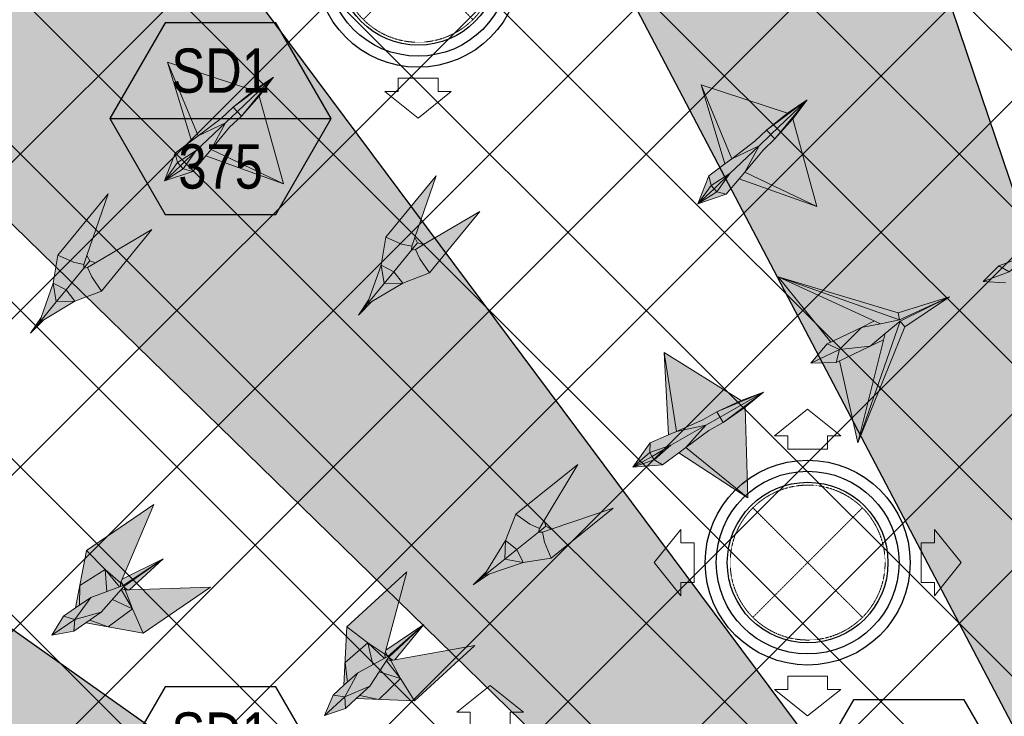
# Model space of a CAD drawing. Header units: millimetres. Extents: x -150 to 72073, y -3152 to 13830.
# Tile 9 of 19: x 7600 to 9825, y 9159 to 10734. Entities that reach past the tile are written whole.
import ezdxf
from ezdxf.enums import TextEntityAlignment as Align

# ---------------------------------------------------------------- set-up
doc = ezdxf.new("R2010")
doc.units = ezdxf.units.MM
doc.linetypes.add('HIDDEN', pattern=[0.375, 0.25, -0.125])
for name, color, linetype, lineweight, true_color in [('A-CEILING-01', 7, 'Continuous', 5, 0xd56ca8), ('A-CEILING-08', 7, 'Continuous', 5, 0xd56ca8), ('ACMV-SA-DUCT', 200, 'Continuous', 20, 0xbf00ff), ('ACMV-SA-FLOW-ARROW', 200, 'Continuous', 20, 0xbf00ff), ('M-MEP-ELLG-LIGHT', 5, 'Continuous', 15, 0x0000ff)]:
    doc.layers.add(name, color=color, linetype=linetype, lineweight=lineweight, true_color=true_color)
doc.layers.add('A-CELING ELEMENT', color=1, linetype='Continuous')
doc.layers.add('Legend', color=7, linetype='Continuous')
doc.layers.add('A-LIGHT', color=1, linetype='Continuous', lineweight=5)
doc.layers.add('ACMV-GRD', color=30, linetype='Continuous', true_color=0xff7f00)
doc.layers.add('RCP LAYOUT', color=9, linetype='Continuous', true_color=0x808080)
doc.styles.add('Arial Narrow', font='ARIALN.TTF')
pattern_1 = [(45, (0, 0), (19.8873782, 72.9203868), [93.75, -18.75, 0, -18.75])]

# ---------------------------------------------------------------- blocks, each defined once
blk = doc.blocks.new('XR-CP-DS$0$ceiling element 01')
at = {"layer": 'A-CELING ELEMENT', "lineweight": 5, "true_color": 0x808080, "transparency": 33554687}
h = blk.add_hatch(dxfattribs=at)
h.set_pattern_fill('ANSI36', color=8, scale=300)
h.set_pattern_definition(pattern_1)
h.paths.add_polyline_path([(-425629.8, -157750.9, -0.039119), (-425655.9, -157707.5), (-427128.8, -158480.5, 0.039269), (-426963.6, -158744.9)])
h.paths.add_polyline_path([(-427216.5, -158526.6, -0.039231), (-427344.4, -158225.6), (-431924, -159775.1), (-429595.3, -159775.1)])
h.paths.add_polyline_path([(-427146.3, -156679.9, 0.039168), (-427262.3, -156968.3), (-425674.3, -157463.1, -0.03857), (-425655.4, -157416.9)])
h.paths.add_polyline_path([(-425704.2, -155604.7, 0.039168), (-426005.5, -155681.4), (-425472.4, -157256.8, -0.03857), (-425424.2, -157244.1)])
edge = h.paths.add_edge_path()
edge.add_line((-430171.7, -151115.1), (-430279.8, -151115.1))
edge.add_line((-430279.8, -151115.1), (-430279.8, -151215.1))
edge.add_line((-430279.8, -151215.1), (-430479.8, -151215.1))
edge.add_line((-430479.8, -151215.1), (-430479.8, -151115.1))
edge.add_line((-430479.8, -151115.1), (-430629.8, -151115.1))
edge.add_line((-430629.8, -151115.1), (-430629.8, -150665.1))
edge.add_line((-430629.8, -150665.1), (-432321.8, -150665.1))
edge.add_line((-432321.8, -150665.1), (-432321.8, -150772.9))
edge.add_line((-432321.8, -150772.9), (-426859.3, -156104.6))
edge.add_arc((-425365.2, -157562.3), 2087.3, 126.7377, 135.7079, ccw=False)
edge.add_line((-426613.8, -155889.5), (-430171.7, -151115.1))
edge = h.paths.add_edge_path()
edge.add_line((-424199.8, -150665.1), (-424199.8, -151115.1))
edge.add_line((-424199.8, -151115.1), (-424349.8, -151115.1))
edge.add_line((-424349.8, -151115.1), (-424349.8, -151215.1))
edge.add_line((-424349.8, -151215.1), (-424444.6, -151215.1))
edge.add_line((-424444.6, -151215.1), (-425069.6, -155496))
edge.add_arc((-425365.2, -157562.3), 2087.3, 72.8718, 81.8578, ccw=False)
edge.add_line((-424750.5, -155567.5), (-423223, -150665.1))
edge.add_line((-423223, -150665.1), (-424199.8, -150665.1))
h.paths.add_polyline_path([(-424567.7, -153182.9), (-424331.7, -153182.9), (-424331.7, -153418.9), (-424567.7, -153418.9)], flags=16)
h = blk.add_hatch(dxfattribs=at)
h.set_pattern_fill('ANSI36', color=8, scale=300)
h.set_pattern_definition(pattern_1)
h.paths.add_polyline_path([(-426846.1, -159033.2, -0.036239), (-427043, -158804), (-428346.2, -159775.1), (-427588, -159775.1)])
h.paths.add_polyline_path([(-427423.6, -157908.4, -0.039197), (-427452.5, -157582.9), (-432321.8, -157641.9), (-432321.8, -158745.1)])
h.paths.add_polyline_path([(-425674.9, -157660.7, -0.038923), (-425686.3, -157611.6), (-427325.9, -157891.7, 0.039228), (-427250.5, -158193.8)])
h.paths.add_polyline_path([(-425560.1, -157303.4, -0.038492), (-425518.1, -157276.7), (-426291, -155804.1, 0.039154), (-426553.9, -155969.8)])
h.paths.add_polyline_path([(-426337.7, -155715.3, -0.039172), (-426037.7, -155586.2), (-427702.8, -150665.1), (-428988.4, -150665.1)])
h = blk.add_hatch(dxfattribs=at)
h.set_pattern_fill('ANSI36', color=8, scale=200)
h.set_pattern_definition([(45, (0, 0), (13.2582521, 48.6135912), [62.5, -12.5, 0, -12.5])])
h.paths.add_polyline_path([(-427235.6, -156635.7, -0.03916), (-427068.3, -156355.4), (-432321.8, -152634.9), (-432321.8, -154121.3)])
h.paths.add_polyline_path([(-425454.1, -150665.1), (-426550.3, -150665.1), (-425721.8, -155505.6, -0.039276), (-425395.8, -155475.2)])
h.paths.add_polyline_path([(-425690.1, -157561.6, -0.038719), (-425686, -157511.7), (-427331.8, -157271.4, 0.039193), (-427353.2, -157581.7)], flags=17)
h.paths.add_polyline_path([(-425084.2, -155595.8, 0.039193), (-425394.6, -155575.9), (-425374.5, -157239, -0.038719), (-425324.5, -157241.6)], flags=17)
h.paths.add_polyline_path([(-423965.7, -156152.8, 0.996512), (-426776.1, -158963.3), (-425599.9, -157787, -0.900286), (-425184.4, -157294.8), (-424476.2, -156294.7), (-424567.8, -156294.7), (-424567.8, -156058.7), (-424331.8, -156058.7), (-424331.8, -156294.7), (-424476.2, -156294.7), (-425184.4, -157294.8, -0.042192), (-425142, -157329.1)])
h = blk.add_hatch(dxfattribs=at)
h.set_pattern_fill('ANSI36', color=8, scale=300)
h.set_pattern_definition(pattern_1)
h.paths.add_polyline_path([(-432321.8, -155391.8), (-432321.8, -156542.9), (-427430.1, -157257, -0.039171), (-427357.2, -156938.7)])
h.paths.add_polyline_path([(-426787.8, -156174.5, 0.039154), (-426986.9, -156413.1), (-425629.6, -157374.3, -0.038492), (-425597.6, -157336.2)])
h.paths.add_polyline_path([(-424491.1, -155778.6, 0.039227), (-424780.5, -155663.9), (-425275.3, -157251.9, -0.038923), (-425228.3, -157269.8)])
h.paths.add_polyline_path([(-423119.8, -154379.5), (-423119.8, -153004.8), (-424446.3, -155688.1, -0.039269), (-424164.6, -155854.8)])
h.paths.add_polyline_path([(-430497.8, -156058.7), (-430497.8, -156294.7), (-430261.8, -156294.7), (-430261.8, -156058.7)], flags=0)
h.paths.add_polyline_path([(-430497.8, -156058.7), (-430261.8, -156058.7), (-430261.8, -156294.7), (-430497.8, -156294.7)], flags=16)
at = {"layer": 'A-CELING ELEMENT', "color": 8, "lineweight": -3, "true_color": 0x808080}
for points in [[(-426337.7, -155715.3), (-428988.4, -150665.1)], [(-427702.8, -150665.1), (-426037.7, -155586.2)], [(-426859.3, -156104.6), (-432321.8, -150772.9)], [(-430171.7, -151115.1), (-426613.8, -155889.5)], [(-432321.8, -152634.9), (-427068.3, -156355.4)]]:
    blk.add_lwpolyline(points, dxfattribs=at)
blk = doc.blocks.new('A$Ced31c995')
at = {"layer": 'M-MEP-ELLG-LIGHT', "lineweight": 0, "true_color": 0x808080}
h = blk.add_hatch(color=8, dxfattribs=at)
h.dxf.hatch_style = 1
h.paths.add_polyline_path([(8893.9, -2015.6), (8914.9, -2194.9), (8975.6, -2171.5), (9008.1, -2154.4), (9063.9, -2130.8)])
h.paths.add_polyline_path([(8893.9, -2015.6), (8896.8, -2201.8), (8914.9, -2194.9)])
h.paths.add_polyline_path([(8854.3, -2218.3), (8813.4, -2271.9), (8853, -2240.3)])
h.paths.add_polyline_path([(8853, -2240.3), (8853, -2240.3), (8813.4, -2271.9), (8857.6, -2249.2), (8857.6, -2249.2), (8857.4, -2248.9)])
h.paths.add_polyline_path([(8857.6, -2249.2), (8813.4, -2271.9), (8861.9, -2257.3)])
h.paths.add_polyline_path([(8861.9, -2257.3), (8813.4, -2271.9), (8880.8, -2268.9)])
h.paths.add_polyline_path([(8918.5, -2243.3), (8934.6, -2232.4), (8982, -2183.7), (8901.3, -2225.9), (8861.9, -2257.3), (8880.8, -2268.9)])
h.paths.add_polyline_path([(8901.3, -2225.9), (8857.6, -2249.2), (8861.9, -2257.3), (8861.9, -2257.3)])
h.paths.add_polyline_path([(8901.3, -2225.9), (8853, -2240.3), (8857.4, -2248.9), (8857.6, -2249.2)])
h.paths.add_polyline_path([(8901.3, -2225.9), (8982, -2183.7), (8914.9, -2194.9), (8896.8, -2201.8), (8854.3, -2218.3), (8853, -2240.3), (8853, -2240.3)])
h.paths.add_polyline_path([(8982, -2183.7), (9014.5, -2166.6), (9014.5, -2166.6), (9008.1, -2154.4), (8975.6, -2171.5), (8914.9, -2194.9)], flags=17)
h.paths.add_polyline_path([(9020.9, -2178.8), (9014.5, -2166.6), (9014.5, -2166.6), (8982, -2183.7), (8934.6, -2232.4), (8988.3, -2195.8)], flags=17)
h.paths.add_polyline_path([(9072, -2146.4), (9020.9, -2178.8), (8988.3, -2195.8), (8934.6, -2232.4), (9070, -2351.7)])
h.paths.add_polyline_path([(8934.6, -2232.4), (8918.5, -2243.3), (9070, -2351.7)])
h.paths.add_polyline_path([(9115, -2114), (9014.5, -2166.6), (9020.9, -2178.8)])
h.paths.add_polyline_path([(9115, -2114), (9008.1, -2154.4), (9014.5, -2166.6)])
h.paths.add_polyline_path([(9115, -2114), (9063.9, -2130.8), (9008.1, -2154.4)], flags=17)
h.paths.add_polyline_path([(9115, -2114), (9020.9, -2178.8), (9072, -2146.4)], flags=17)
h.paths.add_polyline_path([(8341.4, -3099), (8227.4, -3237.9), (8262.9, -3253.3), (8286, -3258.4), (8292.9, -3238.4)])
h.paths.add_polyline_path([(8299.3, -3250.7), (8292.9, -3238.4), (8286, -3258.4), (8285.9, -3267.1), (8291.7, -3260)])
h.paths.add_polyline_path([(8312.7, -3254.6), (8299.3, -3250.7), (8291.7, -3260), (8285.9, -3267.1), (8294.4, -3265.3)])
h.paths.add_polyline_path([(8439.9, -3179.8), (8312.7, -3254.6), (8294.4, -3265.3), (8304, -3286.9), (8326, -3318.7)])
h.paths.add_polyline_path([(8304, -3286.9), (8294.4, -3265.3), (8285.9, -3267.1), (8245.9, -3315.8), (8266, -3341.7), (8326, -3318.7)])
h.paths.add_polyline_path([(8285.9, -3267.1), (8286, -3258.4), (8262.9, -3253.3), (8227.4, -3237.9), (8216.7, -3301.2), (8245.9, -3315.8)])
h.paths.add_polyline_path([(8245.9, -3315.8), (8216.7, -3301.2), (8223.8, -3342.8)])
h.paths.add_polyline_path([(8245.9, -3315.8), (8223.8, -3342.8), (8266, -3341.7)])
h.paths.add_polyline_path([(8266, -3341.7), (8223.8, -3342.8), (8185.6, -3389.4), (8195.7, -3383.4)])
h.paths.add_polyline_path([(8216.7, -3301.2), (8189.5, -3378.3), (8185.6, -3389.4), (8223.8, -3342.8)])
h.paths.add_polyline_path([(8185.6, -3389.4), (8189.5, -3378.3), (8165.5, -3413.9)])
h.paths.add_polyline_path([(8195.7, -3383.4), (8185.6, -3389.4), (8165.5, -3413.9)])
h = blk.add_hatch(color=8, dxfattribs=at)
h.dxf.hatch_style = 1
h.paths.add_polyline_path([(7770, -3083.3), (7763.6, -3076.7), (7727.4, -3110.6)], flags=17)
h.paths.add_polyline_path([(7791.3, -3089.3), (7770, -3083.3), (7727.4, -3110.6)])
h.paths.add_polyline_path([(7820.6, -3054.3), (7833, -3039.4), (7865.2, -2979.5), (7799.3, -3042.3), (7770, -3083.3), (7791.3, -3089.3)])
h.paths.add_polyline_path([(7799.3, -3042.3), (7865.2, -2979.5), (7803.8, -3008.7), (7788.4, -3020.4), (7751.9, -3047.8), (7756.8, -3069.4)])
h.paths.add_polyline_path([(7756.8, -3069.4), (7751.9, -3047.8), (7727.4, -3110.6)])
h.paths.add_polyline_path([(7763.6, -3076.7), (7763.6, -3076.7), (7763.4, -3076.4), (7756.8, -3069.4), (7756.8, -3069.4), (7727.4, -3110.6)])
h.paths.add_polyline_path([(7799.3, -3042.3), (7756.8, -3069.4), (7763.4, -3076.4), (7763.6, -3076.7)])
h.paths.add_polyline_path([(7799.3, -3042.3), (7763.6, -3076.7), (7770, -3083.3), (7770, -3083.3)])
h.paths.add_polyline_path([(7996, -3117), (7833, -3039.4), (7820.6, -3054.3)])
h.paths.add_polyline_path([(7734.5, -2842), (7788.4, -3020.4), (7803.8, -3008.7)])
h.paths.add_polyline_path([(7855.8, -2969.5), (7882.4, -2944.2), (7974, -2876), (7929.5, -2906.2), (7734.5, -2842), (7803.8, -3008.7)])
h.paths.add_polyline_path([(7891.9, -2954.2), (7891.9, -2954.2), (7882.4, -2944.2), (7855.8, -2969.5), (7803.8, -3008.7), (7865.2, -2979.5)], flags=17)
h.paths.add_polyline_path([(7901.3, -2964.1), (7891.9, -2954.2), (7891.9, -2954.2), (7865.2, -2979.5), (7833, -3039.4), (7874.7, -2989.5)])
h.paths.add_polyline_path([(7941.6, -2919), (7901.3, -2964.1), (7874.7, -2989.5), (7833, -3039.4), (7996, -3117)])
h.paths.add_polyline_path([(7974, -2876), (7891.9, -2954.2), (7901.3, -2964.1)])
h.paths.add_polyline_path([(7974, -2876), (7882.4, -2944.2), (7891.9, -2954.2)], flags=17)
h.paths.add_polyline_path([(7974, -2876), (7901.3, -2964.1), (7941.6, -2919)])
h = blk.add_hatch(color=8, dxfattribs=at)
h.dxf.hatch_style = 1
h.paths.add_polyline_path([(8975.4, -3135), (8969, -3128.4), (8932.7, -3162.3)], flags=17)
h.paths.add_polyline_path([(8996.7, -3140.9), (8975.4, -3135), (8932.7, -3162.3)])
h.paths.add_polyline_path([(9025.9, -3105.9), (9038.4, -3091.1), (9070.6, -3031.2), (9004.6, -3093.9), (8975.4, -3135), (8996.7, -3140.9)])
h.paths.add_polyline_path([(9004.6, -3093.9), (9070.6, -3031.2), (9009.2, -3060.4), (8993.7, -3072.1), (8957.3, -3099.5), (8962.2, -3121.1)])
h.paths.add_polyline_path([(8962.2, -3121.1), (8957.3, -3099.5), (8932.7, -3162.3)])
h.paths.add_polyline_path([(8969, -3128.4), (8969, -3128.4), (8968.7, -3128.1), (8962.2, -3121.1), (8962.2, -3121.1), (8932.7, -3162.3)])
h.paths.add_polyline_path([(9004.6, -3093.9), (8962.2, -3121.1), (8968.7, -3128.1), (8969, -3128.4)])
h.paths.add_polyline_path([(9004.6, -3093.9), (8969, -3128.4), (8975.4, -3135), (8975.4, -3135)])
h.paths.add_polyline_path([(9201.3, -3168.7), (9038.4, -3091.1), (9025.9, -3105.9)])
h.paths.add_polyline_path([(8939.8, -2893.7), (8993.7, -3072.1), (9009.2, -3060.4)])
h.paths.add_polyline_path([(9061.1, -3021.2), (9087.7, -2995.9), (9179.4, -2927.7), (9134.9, -2957.9), (8939.8, -2893.7), (9009.2, -3060.4)])
h.paths.add_polyline_path([(9097.2, -3005.9), (9097.2, -3005.9), (9087.7, -2995.9), (9061.1, -3021.2), (9009.2, -3060.4), (9070.6, -3031.2)], flags=17)
h.paths.add_polyline_path([(9106.7, -3015.8), (9097.2, -3005.9), (9097.2, -3005.9), (9070.6, -3031.2), (9038.4, -3091.1), (9080.1, -3041.2)])
h.paths.add_polyline_path([(9147, -2970.6), (9106.7, -3015.8), (9080.1, -3041.2), (9038.4, -3091.1), (9201.3, -3168.7)])
h.paths.add_polyline_path([(9179.4, -2927.7), (9097.2, -3005.9), (9106.7, -3015.8)])
h.paths.add_polyline_path([(9179.4, -2927.7), (9087.7, -2995.9), (9097.2, -3005.9)], flags=17)
h.paths.add_polyline_path([(9179.4, -2927.7), (9106.7, -3015.8), (9147, -2970.6)])
h = blk.add_hatch(color=8, dxfattribs=at)
h.dxf.hatch_style = 1
h.paths.add_polyline_path([(9950.9, -3317.5), (9771.5, -3280.2), (9762.2, -3278.3), (9767.9, -3323.9), (9778.6, -3382.9)])
h.paths.add_polyline_path([(9767.9, -3323.9), (9705, -3350.2), (9778.6, -3382.9)])
h.paths.add_polyline_path([(9728.9, -3292.3), (9697.3, -3314.4), (9668.2, -3325.5), (9705, -3350.2), (9767.9, -3323.9)])
h.paths.add_polyline_path([(9753.4, -3275.1), (9728.9, -3292.3), (9767.9, -3323.9)], flags=17)
h.paths.add_polyline_path([(9762.2, -3278.3), (9755.4, -3273.7), (9753.4, -3275.1), (9767.9, -3323.9)], flags=17)
h.paths.add_polyline_path([(9861.8, -3230.2), (9760.6, -3270.1), (9760.5, -3270.1), (9761.5, -3271.5), (9766.8, -3279.2), (9771.5, -3280.2)], flags=17)
h.paths.add_polyline_path([(9761.5, -3271.5), (9762.2, -3278.3), (9766.8, -3279.2)], flags=16)
h.paths.add_polyline_path([(9761.5, -3271.5), (9760.5, -3270.1), (9755.4, -3273.7), (9762.2, -3278.3)], flags=17)
h.paths.add_polyline_path([(9861.8, -3230.2), (9759.5, -3267.4), (9759.5, -3267.4), (9682.8, -3276.2), (9643.4, -3291.2), (9612.7, -3302.8), (9577, -3338.2), (9627.2, -3341), (9657.9, -3329.4), (9697.3, -3314.4), (9728.9, -3292.3), (9753.4, -3275.1), (9755.4, -3273.7), (9760.6, -3270.1)])
h.paths.add_polyline_path([(9870.6, -3105.7), (9698.2, -3171.1), (9729.3, -3222.3), (9755.4, -3260.2), (9761, -3252.6)])
h.paths.add_polyline_path([(9698.2, -3171.1), (9664.8, -3244.3), (9729.3, -3222.3)])
h.paths.add_polyline_path([(9729.3, -3222.3), (9664.8, -3244.3), (9653.7, -3287.3), (9682.8, -3276.2), (9750.8, -3268.4)])
h.paths.add_polyline_path([(9729.3, -3222.3), (9750.8, -3268.4), (9753.3, -3268.1), (9755.4, -3260.2)])
h.paths.add_polyline_path([(9861.8, -3230.2), (9761, -3252.6), (9758.2, -3256.4), (9759.4, -3265.8), (9759.3, -3265.8), (9759.5, -3267.4), (9759.6, -3267.4)], flags=17)
h.paths.add_polyline_path([(9759.3, -3265.8), (9755.4, -3260.2), (9753.3, -3268.1), (9759.5, -3267.4)], flags=17)
h.paths.add_polyline_path([(9758.2, -3256.4), (9755.4, -3260.2), (9759.4, -3265.8)], flags=17)
h.paths.add_polyline_path([(9668.2, -3325.5), (9657.9, -3329.4), (9705, -3350.2)])
h.paths.add_polyline_path([(9664.8, -3244.3), (9643.4, -3291.2), (9653.7, -3287.3)], flags=17)
h = blk.add_hatch(color=8, dxfattribs=at)
h.dxf.hatch_style = 1
h.paths.add_polyline_path([(7525.2, -3382.6), (7483, -3383.7), (7444.8, -3430.3), (7454.9, -3424.3)])
h.paths.add_polyline_path([(7525.2, -3382.6), (7505.2, -3356.7), (7483, -3383.7)])
h.paths.add_polyline_path([(7505.2, -3356.7), (7475.9, -3342.1), (7483, -3383.7)])
h.paths.add_polyline_path([(7545.1, -3308), (7545.2, -3299.3), (7522.1, -3294.2), (7486.6, -3278.8), (7475.9, -3342.1), (7505.2, -3356.7)])
h.paths.add_polyline_path([(7585.2, -3359.6), (7563.2, -3327.8), (7553.6, -3306.2), (7545.1, -3308), (7505.2, -3356.7), (7505.2, -3356.7), (7525.2, -3382.6)])
h.paths.add_polyline_path([(7699.1, -3220.7), (7571.9, -3295.5), (7553.6, -3306.2), (7563.2, -3327.8), (7585.2, -3359.6)])
h.paths.add_polyline_path([(7600.6, -3139.9), (7486.6, -3278.8), (7522.1, -3294.2), (7545.2, -3299.3), (7552.2, -3279.3)])
h.paths.add_polyline_path([(7571.9, -3295.5), (7558.5, -3291.6), (7550.9, -3300.9), (7545.1, -3308), (7553.6, -3306.2)])
h.paths.add_polyline_path([(7558.5, -3291.6), (7552.2, -3279.3), (7545.2, -3299.3), (7545.1, -3308), (7550.9, -3300.9)])
h.paths.add_polyline_path([(7483, -3383.7), (7475.9, -3342.1), (7448.7, -3419.2), (7444.8, -3430.3)])
h.paths.add_polyline_path([(7454.9, -3424.3), (7444.8, -3430.3), (7424.7, -3454.8)])
h.paths.add_polyline_path([(7448.7, -3419.2), (7424.7, -3454.8), (7444.8, -3430.3)])
h = blk.add_hatch(color=8, dxfattribs=at)
h.dxf.hatch_style = 1
h.paths.add_polyline_path([(9114.2, -3327.1), (9232.5, -3475.2), (9301.8, -3442), (9331.6, -3427.1)])
h.paths.add_polyline_path([(9114.2, -3327.1), (9345, -3433.3), (9388, -3424.6), (9388, -3424.5)])
h.paths.add_polyline_path([(9114.2, -3327.1), (9388, -3424.5), (9384.8, -3408.7)], flags=17)
h.paths.add_polyline_path([(9500.7, -3372.5), (9384.8, -3408.7), (9388, -3424.5), (9388.2, -3424.6)], flags=17)
h.paths.add_polyline_path([(9500.7, -3372.5), (9389.6, -3427.5), (9399.8, -3440.1)], flags=17)
h.paths.add_polyline_path([(9389.6, -3427.5), (9500.7, -3372.5), (9388, -3424.7), (9388, -3424.6), (9345, -3433.3), (9301.8, -3442), (9252.2, -3491.6), (9322, -3483.9), (9355.8, -3455.7)])
h.paths.add_polyline_path([(9331.6, -3427.1), (9301.8, -3442), (9345, -3433.3)], flags=17)
h.paths.add_polyline_path([(9301.8, -3442), (9232.5, -3475.2), (9224.8, -3478.9), (9252.2, -3491.6)])
h.paths.add_polyline_path([(9252.2, -3491.6), (9252.2, -3491.6), (9224.8, -3478.9), (9187.6, -3522.5)])
h.paths.add_polyline_path([(9252.2, -3491.6), (9187.6, -3522.5), (9244.9, -3520.9)], flags=17)
h.paths.add_polyline_path([(9322, -3483.9), (9252.2, -3491.6), (9252.2, -3491.6), (9244.9, -3520.9)])
h.paths.add_polyline_path([(9352.2, -3470), (9322, -3483.9), (9252.6, -3517.2), (9294, -3702.2)])
h.paths.add_polyline_path([(9389.6, -3427.5), (9355.8, -3455.7), (9294, -3702.2)], flags=17)
h.paths.add_polyline_path([(9399.8, -3440.1), (9389.6, -3427.5), (9294, -3702.2)])
h.paths.add_polyline_path([(9355.8, -3455.7), (9322, -3483.9), (9352.2, -3470)], flags=17)
h = blk.add_hatch(color=8, dxfattribs=at)
h.dxf.hatch_style = 1
h.paths.add_polyline_path([(8833.6, -3741.2), (8828.9, -3733.2), (8785.7, -3757.6)], flags=17)
h.paths.add_polyline_path([(8852.9, -3752), (8833.6, -3741.2), (8785.7, -3757.6)])
h.paths.add_polyline_path([(8889.6, -3724.9), (8905.2, -3713.3), (8950.6, -3662.8), (8871.7, -3708.2), (8833.6, -3741.2), (8852.9, -3752)])
h.paths.add_polyline_path([(8871.7, -3708.2), (8950.6, -3662.8), (8884.1, -3676.6), (8866.3, -3684.3), (8824.4, -3702.4), (8824, -3724.5)])
h.paths.add_polyline_path([(8824, -3724.5), (8824.4, -3702.4), (8785.7, -3757.6)])
h.paths.add_polyline_path([(8828.9, -3733.2), (8828.9, -3733.2), (8828.7, -3732.9), (8824, -3724.5), (8824, -3724.5), (8785.7, -3757.6)])
h.paths.add_polyline_path([(8871.7, -3708.2), (8824, -3724.5), (8828.7, -3732.9), (8828.9, -3733.2)])
h.paths.add_polyline_path([(8871.7, -3708.2), (8828.9, -3733.2), (8833.6, -3741.2), (8833.6, -3741.2)])
h.paths.add_polyline_path([(9045.2, -3827.2), (8905.2, -3713.3), (8889.6, -3724.9)])
h.paths.add_polyline_path([(8856, -3498.3), (8866.3, -3684.3), (8884.1, -3676.6)])
h.paths.add_polyline_path([(8943.8, -3650.9), (8975.6, -3632.5), (9080.8, -3587.9), (9030.4, -3606.8), (8856, -3498.3), (8884.1, -3676.6)])
h.paths.add_polyline_path([(8982.5, -3644.4), (8982.5, -3644.4), (8975.6, -3632.5), (8943.8, -3650.9), (8884.1, -3676.6), (8950.6, -3662.8)], flags=17)
h.paths.add_polyline_path([(8989.3, -3656.4), (8982.5, -3644.4), (8982.5, -3644.4), (8950.6, -3662.8), (8905.2, -3713.3), (8957.5, -3674.7)])
h.paths.add_polyline_path([(9039.2, -3622), (8989.3, -3656.4), (8957.5, -3674.7), (8905.2, -3713.3), (9045.2, -3827.2)])
h.paths.add_polyline_path([(9080.8, -3587.9), (8982.5, -3644.4), (8989.3, -3656.4)])
h.paths.add_polyline_path([(9080.8, -3587.9), (8975.6, -3632.5), (8982.5, -3644.4)], flags=17)
h.paths.add_polyline_path([(9080.8, -3587.9), (8989.3, -3656.4), (9039.2, -3622)])
h = blk.add_hatch(color=8, dxfattribs=at)
h.dxf.hatch_style = 1
h.paths.add_polyline_path([(8661.4, -3751.2), (8521.3, -3863.7), (8552.9, -3886), (8574.4, -3895.8), (8585.3, -3877.7)])
h.paths.add_polyline_path([(8574.4, -3895.8), (8552.9, -3886), (8521.3, -3863.7), (8497.8, -3923.5), (8523.4, -3943.8), (8572.5, -3904.3)])
h.paths.add_polyline_path([(8589, -3891), (8585.3, -3877.7), (8574.4, -3895.8), (8572.5, -3904.3), (8579.7, -3898.6)])
h.paths.add_polyline_path([(8601.3, -3897.5), (8589, -3891), (8579.7, -3898.6), (8572.5, -3904.3), (8581.2, -3904.3)])
h.paths.add_polyline_path([(8741.2, -3850.5), (8601.3, -3897.5), (8581.2, -3904.3), (8586.1, -3927.4), (8601.1, -3963.1)])
h.paths.add_polyline_path([(8586.1, -3927.4), (8581.2, -3904.3), (8572.5, -3904.3), (8523.4, -3943.8), (8537.7, -3973.2), (8601.1, -3963.1)])
h.paths.add_polyline_path([(8523.4, -3943.8), (8496.1, -3965.6), (8537.7, -3973.2)])
h.paths.add_polyline_path([(8523.4, -3943.8), (8497.8, -3923.5), (8496.1, -3965.6)])
h.paths.add_polyline_path([(8537.7, -3973.2), (8496.1, -3965.6), (8449.2, -4003.3), (8460.3, -3999.5)])
h.paths.add_polyline_path([(8497.8, -3923.5), (8455.3, -3993.3), (8449.2, -4003.3), (8496.1, -3965.6)])
h.paths.add_polyline_path([(8460.3, -3999.5), (8449.2, -4003.3), (8424.5, -4023.2)])
h.paths.add_polyline_path([(8449.2, -4003.3), (8455.3, -3993.3), (8424.5, -4023.2)])
h = blk.add_hatch(color=8, dxfattribs=at)
h.dxf.hatch_style = 1
h.paths.add_polyline_path([(7831.6, -4028.4), (7648.5, -4034.7), (7639, -4035), (7655.3, -4078), (7679.6, -4132.8)])
h.paths.add_polyline_path([(7655.3, -4078), (7600.4, -4118.5), (7679.6, -4132.8)])
h.paths.add_polyline_path([(7610, -4056.5), (7584.5, -4085.5), (7558.8, -4103.1), (7600.4, -4118.5), (7655.3, -4078)])
h.paths.add_polyline_path([(7629.6, -4034.1), (7610, -4056.5), (7655.3, -4078)], flags=17)
h.paths.add_polyline_path([(7639, -4035), (7631.3, -4032.2), (7629.6, -4034.1), (7655.3, -4078)], flags=17)
h.paths.add_polyline_path([(7724.3, -3964.7), (7635.4, -4027.5), (7635.4, -4027.5), (7636.6, -4028.6), (7643.7, -4034.9), (7648.5, -4034.7)], flags=17)
h.paths.add_polyline_path([(7636.6, -4028.6), (7639, -4035), (7643.7, -4034.9)], flags=16)
h.paths.add_polyline_path([(7636.6, -4028.6), (7635.4, -4027.5), (7631.3, -4032.2), (7639, -4035)], flags=17)
h.paths.add_polyline_path([(7724.3, -3964.7), (7633.8, -4025.1), (7633.8, -4025.1), (7561.4, -4051.8), (7526.6, -4075.7), (7499.6, -4094.3), (7473.2, -4137.1), (7522.7, -4127.9), (7549.8, -4109.3), (7584.5, -4085.5), (7610, -4056.5), (7629.6, -4034.1), (7631.3, -4032.2), (7635.4, -4027.5)])
h.paths.add_polyline_path([(7703.4, -3841.7), (7551.4, -3946.1), (7593.8, -3988.5), (7628, -4019.1), (7631.8, -4010.4)])
h.paths.add_polyline_path([(7551.4, -3946.1), (7536.3, -4025.1), (7593.8, -3988.5)])
h.paths.add_polyline_path([(7593.8, -3988.5), (7536.3, -4025.1), (7535.7, -4069.5), (7561.4, -4051.8), (7625.6, -4028.2)])
h.paths.add_polyline_path([(7593.8, -3988.5), (7625.6, -4028.2), (7627.9, -4027.3), (7628, -4019.1)])
h.paths.add_polyline_path([(7724.3, -3964.7), (7631.8, -4010.4), (7629.9, -4014.8), (7633.2, -4023.6), (7633.2, -4023.6), (7633.8, -4025.1), (7633.8, -4025.1)], flags=17)
h.paths.add_polyline_path([(7633.2, -4023.6), (7628, -4019.1), (7627.9, -4027.3), (7633.8, -4025.1)], flags=17)
h.paths.add_polyline_path([(7629.9, -4014.8), (7628, -4019.1), (7633.2, -4023.6)], flags=17)
h.paths.add_polyline_path([(7558.8, -4103.1), (7549.8, -4109.3), (7600.4, -4118.5)])
h.paths.add_polyline_path([(7536.3, -4025.1), (7526.6, -4075.7), (7535.7, -4069.5)], flags=17)
h = blk.add_hatch(color=8, dxfattribs=at)
h.dxf.hatch_style = 1
h.paths.add_polyline_path([(8428.3, -4160.9), (8247.8, -4192.8), (8238.5, -4194.5), (8260.7, -4234.8), (8292.5, -4285.6)])
h.paths.add_polyline_path([(8260.7, -4234.8), (8212, -4282.5), (8292.5, -4285.6)])
h.paths.add_polyline_path([(8212.8, -4219.8), (8191.6, -4252.1), (8168.7, -4273.2), (8212, -4282.5), (8260.7, -4234.8)])
h.paths.add_polyline_path([(8229.1, -4194.9), (8212.8, -4219.8), (8260.7, -4234.8)], flags=17)
h.paths.add_polyline_path([(8238.5, -4194.5), (8230.5, -4192.8), (8229.1, -4194.9), (8260.7, -4234.8)], flags=17)
h.paths.add_polyline_path([(8313.1, -4112.9), (8233.9, -4187.5), (8233.9, -4187.5), (8235.3, -4188.4), (8243.1, -4193.7), (8247.8, -4192.8)], flags=17)
h.paths.add_polyline_path([(8235.3, -4188.4), (8238.5, -4194.5), (8243.1, -4193.7)], flags=16)
h.paths.add_polyline_path([(8235.3, -4188.4), (8233.9, -4187.5), (8230.5, -4192.8), (8238.5, -4194.5)], flags=17)
h.paths.add_polyline_path([(8313.1, -4112.9), (8232, -4185.4), (8232, -4185.4), (8164, -4222), (8133, -4250.5), (8108.8, -4272.7), (8088.7, -4318.9), (8136.4, -4302.8), (8160.6, -4280.6), (8191.6, -4252.1), (8212.8, -4219.8), (8229.1, -4194.9), (8230.5, -4192.8), (8233.9, -4187.5)])
h.paths.add_polyline_path([(8275.1, -3994.1), (8139.3, -4118.7), (8187.2, -4154.7), (8225.4, -4180.3), (8227.9, -4171.1)])
h.paths.add_polyline_path([(8139.3, -4118.7), (8135.4, -4199.1), (8187.2, -4154.7)])
h.paths.add_polyline_path([(8187.2, -4154.7), (8135.4, -4199.1), (8141.1, -4243.1), (8164, -4222), (8224.3, -4189.6)])
h.paths.add_polyline_path([(8187.2, -4154.7), (8224.3, -4189.6), (8226.4, -4188.4), (8225.4, -4180.3)])
h.paths.add_polyline_path([(8313.1, -4112.9), (8227.9, -4171.1), (8226.6, -4175.7), (8231.2, -4184), (8231.2, -4183.9), (8232, -4185.4), (8232, -4185.4)], flags=17)
h.paths.add_polyline_path([(8231.2, -4183.9), (8225.4, -4180.3), (8226.4, -4188.4), (8232, -4185.4)], flags=17)
h.paths.add_polyline_path([(8226.6, -4175.7), (8225.4, -4180.3), (8231.2, -4184)], flags=17)
h.paths.add_polyline_path([(8168.7, -4273.2), (8160.6, -4280.6), (8212, -4282.5)])
h.paths.add_polyline_path([(8135.4, -4199.1), (8133, -4250.5), (8141.1, -4243.1)], flags=17)
at = {"layer": 'M-MEP-ELLG-LIGHT', "color": 8, "lineweight": 0, "true_color": 0x808080}
for p, q in [((7929.5, -2906.2), (7734.5, -2842)), ((7734.5, -2842), (7788.4, -3020.4)), ((7803.8, -3008.7), (7734.5, -2842)), ((7974, -2876), (7882.4, -2944.2)), ((7891.9, -2954.2), (7974, -2876)), ((7974, -2876), (7901.3, -2964.1)), ((7974, -2876), (7929.5, -2906.2)), ((7941.6, -2919), (7974, -2876)), ((7929.5, -2906.2), (7882.4, -2944.2)), ((9134.9, -2957.9), (8939.8, -2893.7)), ((8939.8, -2893.7), (8993.7, -3072.1)), ((9009.2, -3060.4), (8939.8, -2893.7)), ((7901.3, -2964.1), (7941.6, -2919)), ((7996, -3117), (7941.6, -2919)), ((9179.4, -2927.7), (9087.7, -2995.9)), ((9097.2, -3005.9), (9179.4, -2927.7)), ((9179.4, -2927.7), (9106.7, -3015.8)), ((9179.4, -2927.7), (9134.9, -2957.9)), ((9147, -2970.6), (9179.4, -2927.7)), ((7882.4, -2944.2), (7855.8, -2969.5)), ((7865.2, -2979.5), (7891.9, -2954.2)), ((7882.4, -2944.2), (7901.3, -2964.1)), ((9134.9, -2957.9), (9087.7, -2995.9)), ((7799.3, -3042.3), (7865.2, -2979.5)), ((7855.8, -2969.5), (7803.8, -3008.7)), ((7803.8, -3008.7), (7865.2, -2979.5)), ((7865.2, -2979.5), (7833, -3039.4)), ((7901.3, -2964.1), (7874.7, -2989.5)), ((9106.7, -3015.8), (9147, -2970.6)), ((9201.3, -3168.7), (9147, -2970.6)), ((7874.7, -2989.5), (7833, -3039.4)), ((9087.7, -2995.9), (9061.1, -3021.2)), ((9087.7, -2995.9), (9106.7, -3015.8)), ((7788.4, -3020.4), (7751.9, -3047.8)), ((7788.4, -3020.4), (7803.8, -3008.7)), ((9061.1, -3021.2), (9009.2, -3060.4)), ((9070.6, -3031.2), (9097.2, -3005.9)), ((9106.7, -3015.8), (9080.1, -3041.2)), ((7763.6, -3076.7), (7799.3, -3042.3)), ((7833, -3039.4), (7820.6, -3054.3)), ((7833, -3039.4), (7996, -3117)), ((9004.6, -3093.9), (9070.6, -3031.2)), ((9009.2, -3060.4), (9070.6, -3031.2)), ((9070.6, -3031.2), (9038.4, -3091.1)), ((9080.1, -3041.2), (9038.4, -3091.1)), ((7751.9, -3047.8), (7727.4, -3110.6)), ((7791.3, -3089.3), (7820.6, -3054.3)), ((7820.6, -3054.3), (7996, -3117)), ((8993.7, -3072.1), (9009.2, -3060.4)), ((7727.4, -3110.6), (7763.6, -3076.7)), ((7727.4, -3110.6), (7791.3, -3089.3)), ((8993.7, -3072.1), (8957.3, -3099.5)), ((9038.4, -3091.1), (9025.9, -3105.9)), ((9038.4, -3091.1), (9201.3, -3168.7)), ((8341.4, -3099), (8227.4, -3237.9)), ((8292.9, -3238.4), (8341.4, -3099)), ((8957.3, -3099.5), (8932.7, -3162.3)), ((8969, -3128.4), (9004.6, -3093.9)), ((8996.7, -3140.9), (9025.9, -3105.9)), ((9025.9, -3105.9), (9201.3, -3168.7)), ((8932.7, -3162.3), (8969, -3128.4)), ((7600.6, -3139.9), (7486.6, -3278.8)), ((7552.2, -3279.3), (7600.6, -3139.9)), ((8932.7, -3162.3), (8996.7, -3140.9)), ((8439.9, -3179.8), (8312.7, -3254.6)), ((8326, -3318.7), (8439.9, -3179.8)), ((7699.1, -3220.7), (7571.9, -3295.5)), ((7585.2, -3359.6), (7699.1, -3220.7)), ((8227.4, -3237.9), (8216.7, -3301.2)), ((8262.9, -3253.3), (8227.4, -3237.9)), ((8292.9, -3238.4), (8286, -3258.4)), ((8299.3, -3250.7), (8292.9, -3238.4)), ((8245.9, -3315.8), (8285.9, -3267.1)), ((8286, -3258.4), (8262.9, -3253.3)), ((8285.9, -3267.1), (8286, -3258.4)), ((8285.9, -3267.1), (8291.7, -3260)), ((8294.4, -3265.3), (8285.9, -3267.1)), ((8291.7, -3260), (8299.3, -3250.7)), ((8312.7, -3254.6), (8294.4, -3265.3)), ((8304, -3286.9), (8294.4, -3265.3)), ((8312.7, -3254.6), (8299.3, -3250.7)), ((7486.6, -3278.8), (7475.9, -3342.1)), ((7522.1, -3294.2), (7486.6, -3278.8)), ((7552.2, -3279.3), (7545.2, -3299.3)), ((7550.9, -3300.9), (7558.5, -3291.6)), ((7558.5, -3291.6), (7552.2, -3279.3)), ((7571.9, -3295.5), (7558.5, -3291.6)), ((8326, -3318.7), (8304, -3286.9)), ((9643.4, -3291.2), (9612.7, -3302.8)), ((7505.2, -3356.7), (7545.1, -3308)), ((7545.2, -3299.3), (7522.1, -3294.2)), ((7545.1, -3308), (7545.2, -3299.3)), ((7545.1, -3308), (7550.9, -3300.9)), ((7553.6, -3306.2), (7545.1, -3308)), ((7571.9, -3295.5), (7553.6, -3306.2)), ((7563.2, -3327.8), (7553.6, -3306.2)), ((8216.7, -3301.2), (8189.5, -3378.3)), ((8245.9, -3315.8), (8216.7, -3301.2)), ((8216.7, -3301.2), (8223.8, -3342.8)), ((9612.7, -3302.8), (9577, -3338.2)), ((7585.2, -3359.6), (7563.2, -3327.8)), ((8223.8, -3342.8), (8245.9, -3315.8)), ((8266, -3341.7), (8245.9, -3315.8)), ((8266, -3341.7), (8326, -3318.7)), ((9232.5, -3475.2), (9114.2, -3327.1)), ((9114.2, -3327.1), (9384.8, -3408.7)), ((9345, -3433.3), (9114.2, -3327.1)), ((9114.2, -3327.1), (9388.2, -3424.6)), ((7475.9, -3342.1), (7448.7, -3419.2)), ((7505.2, -3356.7), (7475.9, -3342.1)), ((7475.9, -3342.1), (7483, -3383.7)), ((7483, -3383.7), (7505.2, -3356.7)), ((7525.2, -3382.6), (7505.2, -3356.7)), ((8185.6, -3389.4), (8223.8, -3342.8)), ((8195.7, -3383.4), (8266, -3341.7)), ((8223.8, -3342.8), (8266, -3341.7)), ((9577, -3338.2), (9627.2, -3341)), ((7525.2, -3382.6), (7585.2, -3359.6)), ((8165.5, -3413.9), (8189.5, -3378.3)), ((8189.5, -3378.3), (8185.6, -3389.4)), ((9384.8, -3408.7), (9500.7, -3372.5)), ((9388.2, -3424.6), (9500.7, -3372.5)), ((9500.7, -3372.5), (9389.6, -3427.5)), ((9500.7, -3372.5), (9399.8, -3440.1)), ((7444.8, -3430.3), (7483, -3383.7)), ((7454.9, -3424.3), (7525.2, -3382.6)), ((7483, -3383.7), (7525.2, -3382.6)), ((8195.7, -3383.4), (8165.5, -3413.9)), ((8165.5, -3413.9), (8185.6, -3389.4)), ((8185.6, -3389.4), (8195.7, -3383.4)), ((7424.7, -3454.8), (7448.7, -3419.2)), ((7454.9, -3424.3), (7424.7, -3454.8)), ((7448.7, -3419.2), (7444.8, -3430.3)), ((7444.8, -3430.3), (7454.9, -3424.3)), ((9388, -3424.6), (9345, -3433.3)), ((9384.8, -3408.7), (9388, -3424.6)), ((7424.7, -3454.8), (7444.8, -3430.3)), ((9301.8, -3442), (9224.8, -3478.9)), ((9252.2, -3491.6), (9301.8, -3442)), ((9389.6, -3427.5), (9294, -3702.2)), ((9399.8, -3440.1), (9294, -3702.2)), ((9331.6, -3427.1), (9301.8, -3442)), ((9301.8, -3442), (9345, -3433.3)), ((9389.6, -3427.5), (9355.8, -3455.7)), ((9399.8, -3440.1), (9389.6, -3427.5)), ((9294, -3702.2), (9355.8, -3455.7)), ((9355.8, -3455.7), (9322, -3483.9)), ((9322, -3483.9), (9352.2, -3470)), ((9224.8, -3478.9), (9187.6, -3522.5)), ((9187.6, -3522.5), (9252.2, -3491.6)), ((9224.8, -3478.9), (9252.2, -3491.6)), ((9244.9, -3520.9), (9322, -3483.9)), ((9252.2, -3491.6), (9244.9, -3520.9)), ((9322, -3483.9), (9252.2, -3491.6)), ((9030.4, -3606.8), (8856, -3498.3)), ((8856, -3498.3), (8866.3, -3684.3)), ((8884.1, -3676.6), (8856, -3498.3)), ((9187.6, -3522.5), (9244.9, -3520.9)), ((9294, -3702.2), (9252.6, -3517.2)), ((9080.8, -3587.9), (8975.6, -3632.5)), ((8982.5, -3644.4), (9080.8, -3587.9)), ((9080.8, -3587.9), (8989.3, -3656.4)), ((9080.8, -3587.9), (9030.4, -3606.8)), ((9039.2, -3622), (9080.8, -3587.9)), ((9030.4, -3606.8), (8975.6, -3632.5)), ((8989.3, -3656.4), (9039.2, -3622)), ((9045.2, -3827.2), (9039.2, -3622)), ((8975.6, -3632.5), (8943.8, -3650.9)), ((8950.6, -3662.8), (8982.5, -3644.4)), ((8975.6, -3632.5), (8989.3, -3656.4)), ((8871.7, -3708.2), (8950.6, -3662.8)), ((8943.8, -3650.9), (8884.1, -3676.6)), ((8884.1, -3676.6), (8950.6, -3662.8)), ((8950.6, -3662.8), (8905.2, -3713.3)), ((8989.3, -3656.4), (8957.5, -3674.7)), ((8866.3, -3684.3), (8824.4, -3702.4)), ((8866.3, -3684.3), (8884.1, -3676.6)), ((8957.5, -3674.7), (8905.2, -3713.3)), ((8824.4, -3702.4), (8785.7, -3757.6)), ((8828.9, -3733.2), (8871.7, -3708.2)), ((8905.2, -3713.3), (8889.6, -3724.9)), ((8905.2, -3713.3), (9045.2, -3827.2)), ((8785.7, -3757.6), (8828.9, -3733.2)), ((8852.9, -3752), (8889.6, -3724.9)), ((8889.6, -3724.9), (9045.2, -3827.2)), ((8661.4, -3751.2), (8521.3, -3863.7)), ((8585.3, -3877.7), (8661.4, -3751.2)), ((8785.7, -3757.6), (8852.9, -3752)), ((7703.4, -3841.7), (7551.4, -3946.1)), ((7631.8, -4010.4), (7703.4, -3841.7)), ((8521.3, -3863.7), (8497.8, -3923.5)), ((8552.9, -3886), (8521.3, -3863.7)), ((8601.1, -3963.1), (8741.2, -3850.5)), ((8741.2, -3850.5), (8601.3, -3897.5)), ((8574.4, -3895.8), (8552.9, -3886)), ((8585.3, -3877.7), (8574.4, -3895.8)), ((8579.7, -3898.6), (8589, -3891)), ((8589, -3891), (8585.3, -3877.7)), ((8601.3, -3897.5), (8589, -3891)), ((8523.4, -3943.8), (8572.5, -3904.3)), ((8572.5, -3904.3), (8574.4, -3895.8)), ((8572.5, -3904.3), (8579.7, -3898.6)), ((8581.2, -3904.3), (8572.5, -3904.3)), ((8601.3, -3897.5), (8581.2, -3904.3)), ((8586.1, -3927.4), (8581.2, -3904.3)), ((8497.8, -3923.5), (8455.3, -3993.3)), ((8497.8, -3923.5), (8496.1, -3965.6)), ((8523.4, -3943.8), (8497.8, -3923.5)), ((8601.1, -3963.1), (8586.1, -3927.4)), ((7551.4, -3946.1), (7526.6, -4075.7)), ((7551.4, -3946.1), (7593.8, -3988.5)), ((8496.1, -3965.6), (8523.4, -3943.8)), ((8537.7, -3973.2), (8523.4, -3943.8)), ((7724.3, -3964.7), (7631.8, -4010.4)), ((7633.8, -4025.1), (7724.3, -3964.7)), ((7724.3, -3964.7), (7635.4, -4027.5)), ((7648.5, -4034.7), (7724.3, -3964.7)), ((8449.2, -4003.3), (8496.1, -3965.6)), ((8460.3, -3999.5), (8537.7, -3973.2)), ((8496.1, -3965.6), (8537.7, -3973.2)), ((8537.7, -3973.2), (8601.1, -3963.1)), ((7536.3, -4025.1), (7593.8, -3988.5)), ((7593.8, -3988.5), (7628, -4019.1)), ((7593.8, -3988.5), (7625.6, -4028.2)), ((7593.8, -3988.5), (7597.6, -4038.5)), ((8275.1, -3994.1), (8139.3, -4118.7)), ((8227.9, -4171.1), (8275.1, -3994.1)), ((8424.5, -4023.2), (8455.3, -3993.3)), ((8460.3, -3999.5), (8424.5, -4023.2)), ((8424.5, -4023.2), (8449.2, -4003.3)), ((8455.3, -3993.3), (8449.2, -4003.3)), ((8449.2, -4003.3), (8460.3, -3999.5)), ((7535.7, -4069.5), (7536.3, -4025.1)), ((7561.4, -4051.8), (7633.8, -4025.1)), ((7627.9, -4027.3), (7628, -4019.1)), ((7628, -4019.1), (7631.8, -4010.4)), ((7628, -4019.1), (7633.2, -4023.6)), ((7633.2, -4023.5), (7629.9, -4014.8)), ((7633.2, -4023.6), (7633.8, -4025.1)), ((7635.4, -4027.5), (7584.5, -4085.5)), ((7629.6, -4034.1), (7655.3, -4078)), ((7631.3, -4032.2), (7639, -4035)), ((7636.6, -4028.6), (7635.4, -4027.5)), ((7639, -4035), (7636.6, -4028.6)), ((7636.6, -4028.6), (7643.7, -4034.9)), ((7639, -4035), (7648.5, -4034.7)), ((7655.3, -4078), (7639, -4035)), ((7831.6, -4028.4), (7648.5, -4034.7)), ((7679.6, -4132.8), (7831.6, -4028.4)), ((7525, -4101.6), (7561.4, -4051.8)), ((7526.6, -4075.7), (7561.4, -4051.8)), ((7610, -4056.5), (7655.3, -4078)), ((7526.6, -4075.7), (7499.6, -4094.3)), ((7584.5, -4085.5), (7525, -4101.6)), ((7584.5, -4085.5), (7549.8, -4109.3)), ((7655.3, -4078), (7600.4, -4118.5)), ((7679.6, -4132.8), (7655.3, -4078)), ((7499.6, -4094.3), (7473.2, -4137.1)), ((7473.2, -4137.1), (7525, -4101.6)), ((7499.6, -4094.3), (7525, -4101.6)), ((7525, -4101.6), (7522.7, -4127.9)), ((7522.7, -4127.9), (7549.8, -4109.3)), ((7549.8, -4109.3), (7679.6, -4132.8)), ((7600.4, -4118.5), (7558.8, -4103.1)), ((8313.1, -4112.9), (8227.9, -4171.1)), ((8232, -4185.4), (8313.1, -4112.9)), ((8313.1, -4112.9), (8233.9, -4187.5)), ((8247.8, -4192.8), (8313.1, -4112.9)), ((7473.2, -4137.1), (7522.7, -4127.9)), ((8139.3, -4118.7), (8133, -4250.5)), ((8139.3, -4118.7), (8187.2, -4154.7)), ((8135.4, -4199.1), (8187.2, -4154.7)), ((8187.2, -4154.7), (8225.4, -4180.3)), ((8187.2, -4154.7), (8224.3, -4189.6)), ((8187.2, -4154.7), (8198, -4203.7)), ((8225.4, -4180.3), (8227.9, -4171.1)), ((8226.4, -4188.4), (8225.4, -4180.3)), ((8225.4, -4180.3), (8231.2, -4183.9)), ((8231.2, -4183.9), (8226.6, -4175.7)), ((8428.3, -4160.9), (8247.8, -4192.8)), ((8292.5, -4285.6), (8428.3, -4160.9)), ((8141.1, -4243.1), (8135.4, -4199.1)), ((8164, -4222), (8232, -4185.4)), ((8233.9, -4187.5), (8191.6, -4252.1)), ((8229.1, -4194.9), (8260.7, -4234.8)), ((8230.5, -4192.8), (8238.5, -4194.5)), ((8231.2, -4183.9), (8232, -4185.4)), ((8235.3, -4188.4), (8233.9, -4187.5)), ((8238.5, -4194.5), (8235.3, -4188.4)), ((8235.3, -4188.4), (8243.1, -4193.7)), ((8238.5, -4194.5), (8247.8, -4192.8)), ((8260.7, -4234.8), (8238.5, -4194.5)), ((8133, -4250.5), (8164, -4222)), ((8135, -4276.4), (8164, -4222)), ((8212.8, -4219.8), (8260.7, -4234.8)), ((8260.7, -4234.8), (8212, -4282.5)), ((8292.5, -4285.6), (8260.7, -4234.8)), ((8133, -4250.5), (8108.8, -4272.7)), ((8191.6, -4252.1), (8135, -4276.4)), ((8191.6, -4252.1), (8160.6, -4280.6)), ((8108.8, -4272.7), (8088.7, -4318.9)), ((8088.7, -4318.9), (8135, -4276.4)), ((8108.8, -4272.7), (8135, -4276.4)), ((8135, -4276.4), (8136.4, -4302.8)), ((8136.4, -4302.8), (8160.6, -4280.6)), ((8160.6, -4280.6), (8292.5, -4285.6)), ((8212, -4282.5), (8168.7, -4273.2)), ((8088.7, -4318.9), (8136.4, -4302.8))]:
    blk.add_line(p, q, dxfattribs=at)
for points in [[(7727.4, -3110.6), (7756.8, -3069.4), (7799.3, -3042.3), (7770, -3083.3), (7727.4, -3110.6)], [(7791.3, -3089.3), (7770, -3083.3), (7763.4, -3076.4), (7756.8, -3069.4), (7751.9, -3047.8)], [(8932.7, -3162.3), (8962.2, -3121.1), (9004.6, -3093.9), (8975.4, -3135), (8932.7, -3162.3)], [(8996.7, -3140.9), (8975.4, -3135), (8968.7, -3128.1), (8962.2, -3121.1), (8957.3, -3099.5)], [(9612.7, -3302.8), (9635.7, -3315.9), (9682.8, -3276.2)], [(9577, -3338.2), (9635.7, -3315.9)], [(8785.7, -3757.6), (8824, -3724.5), (8871.7, -3708.2), (8833.6, -3741.2), (8785.7, -3757.6)], [(8852.9, -3752), (8833.6, -3741.2), (8828.7, -3732.9), (8824, -3724.5), (8824.4, -3702.4)]]:
    blk.add_lwpolyline(points, dxfattribs=at)
blk = doc.blocks.new('A$C256bf26b')
at = {"layer": 'A-CEILING-01', "true_color": 0x808080}
h = blk.add_hatch(dxfattribs=at)
h.set_pattern_fill('ANSI37', color=8, scale=2000)
h.set_pattern_definition([(45, (0, 0), (-176.7767, 176.7767), []), (135, (0, 0), (-176.7767, -176.7767), [])])
edge = h.paths.add_edge_path()
edge.add_line((17350, 13380), (12020, 13380))
edge.add_line((12020, 13380), (12020, 13280))
edge.add_line((12020, 13280), (11820, 13280))
edge.add_line((11820, 13280), (11820, 13380))
edge.add_line((11820, 13380), (6090, 13380))
edge.add_line((6090, 13380), (6090, 13280))
edge.add_line((6090, 13280), (5890, 13280))
edge.add_line((5890, 13280), (5890, 13380))
edge.add_line((5890, 13380), (350, 13380))
edge.add_line((350, 13380), (200, 13380))
edge.add_line((200, 13380), (200, 4520))
edge.add_line((200, 4520), (650, 4520))
edge.add_line((650, 4520), (650, 4220))
edge.add_line((650, 4220), (200, 4220))
edge.add_line((200, 4220), (200, 3270))
edge.add_line((200, 3270), (3945, 3270))
edge.add_line((3945, 3270), (3945, 3920))
edge.add_line((3945, 3920), (6135, 3920))
edge.add_line((6135, 3920), (6135, 3270))
edge.add_line((6135, 3270), (9805, 3270))
edge.add_line((9805, 3270), (9805, 3070))
edge.add_line((9805, 3070), (10125.7, 3070))
edge.add_line((10125.7, 3070), (10125.7, 3423))
edge.add_line((10125.7, 3423), (11242.1, 4539.4))
edge.add_line((11242.1, 4539.4), (10770.1, 5011.3))
edge.add_line((10770.1, 5011.3), (11904.4, 6145.6))
edge.add_line((11904.4, 6145.6), (14298.8, 8540))
edge.add_line((14298.8, 8540), (14450, 8540))
edge.add_line((14450, 8540), (14450, 9620))
edge.add_line((14450, 9620), (14450, 12330))
edge.add_arc((15200, 12330), 750, 90, 180, ccw=False)
edge.add_line((15200, 13080), (17350, 13080))
edge.add_line((17350, 13080), (17350, 13380))
h.paths.add_polyline_path([(5890.1, 11294.2), (6090.1, 11294.2), (6090.1, 11094.2), (5890.1, 11094.2)], flags=16)
h.paths.add_polyline_path([(5890.1, 9330), (6090.1, 9330), (6090.1, 9130), (5890.1, 9130)], flags=16)
h.paths.add_polyline_path([(5890, 8418.4), (6090, 8418.4), (6090, 8218.4), (5890, 8218.4)], flags=16)
h.paths.add_polyline_path([(5890, 6030), (6090, 6030), (6090, 5830), (5890, 5830)], flags=16)
h.paths.add_polyline_path([(11820, 8418.4), (12020, 8418.4), (12020, 8218.4), (11820, 8218.4)], flags=16)
h.paths.add_polyline_path([(11820, 9330), (12020, 9330), (12020, 9130), (11820, 9130)], flags=16)
h.paths.add_polyline_path([(11820.1, 11294.2), (12020.1, 11294.2), (12020.1, 11094.2), (11820.1, 11094.2)], flags=16)
at = {"layer": 'A-CEILING-08', "color": 8, "lineweight": 0, "true_color": 0x808080}
blk.add_blockref('XR-CP-DS$0$ceiling element 01', (436369.8, 164495.1), dxfattribs=at)
at = {"layer": 'A-LIGHT', "color": 8, "true_color": 0x808080}
blk.add_blockref('A$Ced31c995', (200, 13480), dxfattribs=at)
blk = doc.blocks.new('SA-RCD-350')
at = {"layer": 'ACMV-GRD'}
for radius in [231.5, 206.5, 181.5]:
    blk.add_circle((0, 0), radius, dxfattribs=at)
at = {"layer": 'ACMV-SA-DUCT', "linetype": 'HIDDEN'}
for p, q in [((-123.7, 123.7), (123.7, -123.7)), ((123.7, 123.7), (-123.7, -123.7))]:
    blk.add_line(p, q, dxfattribs=at)
blk.add_circle((0, 0), 175, dxfattribs=at)
at = {"layer": 'ACMV-SA-FLOW-ARROW'}
for points in [[(0, 346.5), (-75, 286.5), (-45, 286.5), (-45, 256.5), (45, 256.5), (45, 286.5), (75, 286.5), (0, 346.5)], [(-346.5, 0), (-286.5, 75), (-286.5, 45), (-256.5, 45), (-256.5, -45), (-286.5, -45), (-286.5, -75), (-346.5, 0)], [(346.5, 0), (286.5, 75), (286.5, 45), (256.5, 45), (256.5, -45), (286.5, -45), (286.5, -75), (346.5, 0)], [(0, -346.5), (-75, -286.5), (-45, -286.5), (-45, -256.5), (45, -256.5), (45, -286.5), (75, -286.5), (0, -346.5)]]:
    blk.add_lwpolyline(points, dxfattribs=at)
blk = doc.blocks.new('AIR Terminal Tag')
at = {"layer": 'Legend'}
blk.add_line((-250, 0), (250, 0), dxfattribs=at)
blk.add_lwpolyline([(-125, 216.5), (-250, 0), (-125, -216.5), (125, -216.5), (250, 0), (125, 216.5)], close=True, dxfattribs=at)
at = {"layer": 'Legend', "style": 'Arial Narrow'}
for tag, p in [('AIR_TERMINAL_TYPE_NUMBER', (0, 108.3)), ('CFM', (0, -108.3))]:
    blk.add_attdef(tag, text='', height=100, dxfattribs=at).set_placement(p, align=Align.MIDDLE_CENTER)

msp = doc.modelspace()

# ---------------------------------------------------------------- block references
at = {"layer": 'ACMV-GRD'}
for p in [(8500.5, 10857.7), (9380.5, 9506.8), (8663.2, 8882.3)]:
    msp.add_blockref('SA-RCD-350', p, dxfattribs=at)
at = {"layer": 'Legend'}
for p in [(8054.3, 10510.3), (8054.3, 9009.9), (9609.4, 8980.3)]:
    msp.add_blockref('AIR Terminal Tag', p, dxfattribs=at).add_auto_attribs({'CFM': '375', 'AIR_TERMINAL_TYPE_NUMBER': 'SD1'})
at = {"layer": 'RCP LAYOUT'}
msp.add_blockref('A$C256bf26b', (0, 0), dxfattribs=at)

doc.saveas('drawing.dxf')
